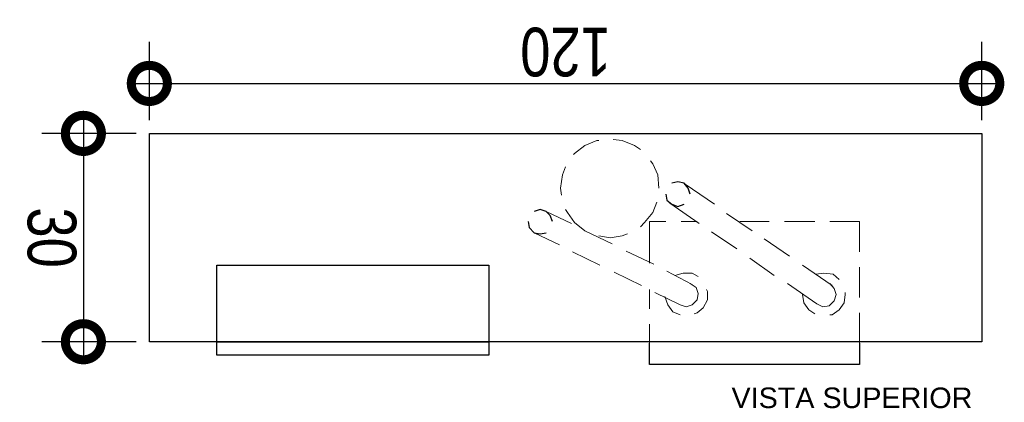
# Model space of a CAD drawing. Header units: millimetres. Extents: x -20654 to 2526, y -8238 to 977.
# Tile 68 of 218: x -10338.666 to -10337.248, y -4105.076 to -4104.525. Entities that reach past the tile are written whole.
import ezdxf

# ---------------------------------------------------------------- set-up
doc = ezdxf.new("R2010")
doc.units = ezdxf.units.MM
doc.linetypes.add('HIDDEN2', pattern=[0.47625, 0.3175, -0.15875])
for name, color, linetype in [('BRANCO', 7, 'Continuous'), ('PDF5_0', 7, 'Continuous'), ('TQ-Textos conduto', 7, 'Continuous')]:
    doc.layers.add(name, color=color, linetype=linetype)
doc.styles.add('Arial_4', font='arial.ttf', dxfattribs={"width": 0.8, "height": 0.07})
doc.styles.add('PDF Arial', font='arial.ttf')
doc.dimstyles.new('COTAS', dxfattribs={"dimscale": 0.3048, "dimtxt": 0.07, "dimasz": 0.341207, "dimexe": 0.19685, "dimexo": 0.0625, "dimgap": 0.032808, "dimtad": 3, "dimdec": 0, "dimlfac": 100, "dimzin": 0, "dimdsep": 46, "dimtxsty": 'Arial_4', "dimblk1": 'DOTSMALL', "dimblk2": 'DOTSMALL', "dimsah": 1, "dimcen": 0.09, "dimdle": 0.065617, "dimazin": 0, "dimtfac": 1, "dimtdec": 0, "dimtmove": 0, "dimatfit": 0, "dimfxl": 0.328084, "dimfxlon": 1, "dimtvp": 1, "dimtfill": 1, "dimtolj": 1, "dimtzin": 0, "dimarcsym": 2})

# ---------------------------------------------------------------- blocks, each defined once
blk = doc.blocks.new('_DotSmall')
at = {"color": 0, "linetype": 'ByBlock', "const_width": 0.5}
blk.add_lwpolyline([(-0.0625, 0, 1), (0.0625, 0, 1)], format="xyb", close=True, dxfattribs=at)
blk = doc.blocks.new('*D126')
at = {"color": 0, "lineweight": -2, "ltscale": 2, "transparency": 16777216}
for p, q in [((-10338.4794, -4104.6697), (-10338.4794, -4104.5568)), ((-10337.2808, -4104.6697), (-10337.2808, -4104.5568)), ((-10338.4994, -4104.6168), (-10337.2608, -4104.6168))]:
    blk.add_line(p, q, dxfattribs=at)
at = {"layer": 'Defpoints', "color": 0, "ltscale": 2, "transparency": 16777216}
for p in [(-10337.2808, -4104.6168), (-10338.4794, -4104.6887), (-10337.2808, -4104.6887)]:
    blk.add_point(p, dxfattribs=at)
at = {"color": 0, "lineweight": -2, "ltscale": 2, "transparency": 16777216, "xscale": 0.104, "yscale": 0.104, "zscale": 0.104, "rotation": 180}
blk.add_blockref('_DotSmall', (-10338.4794, -4104.6168), dxfattribs=at)
at = {"color": 0, "lineweight": -2, "ltscale": 2, "transparency": 16777216, "xscale": 0.104, "yscale": 0.104, "zscale": 0.104}
blk.add_blockref('_DotSmall', (-10337.2808, -4104.6168), dxfattribs=at)
at = {"color": 0, "ltscale": 2, "transparency": 16777216, "insert": (-10337.8801, -4104.5711), "char_height": 0.07, "attachment_point": 5, "rotation": 180, "style": 'Arial_4', "bg_fill": 3, "box_fill_scale": 1.1, "bg_fill_color": 256, "bg_fill_true_color": 13158600, "bg_fill_transparency": 0}
blk.add_mtext('\\A1;120', dxfattribs=at)
blk = doc.blocks.new('*D127')
at = {"color": 0, "lineweight": -2, "ltscale": 2, "transparency": 16777216}
for p, q in [((-10338.5744, -4104.6687), (-10338.5744, -4105.0084)), ((-10338.4985, -4104.6887), (-10338.6344, -4104.6887)), ((-10338.4985, -4104.9884), (-10338.6344, -4104.9884))]:
    blk.add_line(p, q, dxfattribs=at)
at = {"layer": 'Defpoints', "color": 0, "ltscale": 2, "transparency": 16777216}
for p in [(-10338.4794, -4104.6887), (-10338.5744, -4104.9884), (-10338.4794, -4104.9884)]:
    blk.add_point(p, dxfattribs=at)
at = {"color": 0, "lineweight": -2, "ltscale": 2, "transparency": 16777216, "xscale": 0.104, "yscale": 0.104, "zscale": 0.104}
for p, rotation in [((-10338.5744, -4104.6887), 90), ((-10338.5744, -4104.9884), 270)]:
    blk.add_blockref('_DotSmall', p, dxfattribs=dict(at, rotation=rotation))
at = {"color": 0, "ltscale": 2, "transparency": 16777216, "insert": (-10338.6201, -4104.8386), "char_height": 0.07, "attachment_point": 5, "rotation": 270, "style": 'Arial_4', "bg_fill": 3, "box_fill_scale": 1.1, "bg_fill_color": 256, "bg_fill_true_color": 13158600, "bg_fill_transparency": 0}
blk.add_mtext('\\A1;30', dxfattribs=at)

msp = doc.modelspace()

# ---------------------------------------------------------------- linework, layer by layer
at = {"ltscale": 2}
msp.add_lwpolyline([(-10338.4794, -4104.6887), (-10337.2808, -4104.6887), (-10337.2808, -4104.9884), (-10338.4794, -4104.9884)], close=True, dxfattribs=at)
msp.add_lwpolyline([(-10338.3823, -4104.9884), (-10337.9907, -4104.9884), (-10337.9907, -4105.0077), (-10338.3823, -4105.0077)], close=True)
at = {"layer": 'BRANCO', "linetype": 'HIDDEN2', "ltscale": 6}
msp.add_lwpolyline([(-10338.3823, -4104.9884), (-10338.3823, -4104.8781), (-10337.9907, -4104.8781), (-10337.9907, -4104.9884)], dxfattribs=at)
at = {"layer": 'PDF5_0', "lineweight": 9}
for points in [[(-10337.832, -4104.6988), (-10337.8349, -4104.6988), (-10337.8524, -4104.7061), (-10337.867, -4104.7178), (-10337.8685, -4104.7192)], [(-10337.7722, -4104.7119), (-10337.7809, -4104.7061), (-10337.7984, -4104.6988), (-10337.8116, -4104.6973)], [(-10337.7459, -4104.7674), (-10337.7473, -4104.7484), (-10337.7546, -4104.7324), (-10337.7576, -4104.728)], [(-10337.8802, -4104.7367), (-10337.8845, -4104.7484), (-10337.8874, -4104.7674), (-10337.886, -4104.7776)], [(-10337.6656, -4104.7907), (-10337.7079, -4104.7616)], [(-10337.7459, -4104.7674), (-10337.7459, -4104.7674)], [(-10337.7722, -4104.8229), (-10337.7663, -4104.817), (-10337.7546, -4104.8024), (-10337.7488, -4104.7878)], [(-10337.7298, -4104.7893), (-10337.6875, -4104.8185)], [(-10337.8714, -4104.8185), (-10337.9079, -4104.801)], [(-10337.8802, -4104.798), (-10337.8772, -4104.8024), (-10337.867, -4104.817), (-10337.8524, -4104.8287), (-10337.813, -4104.8477)], [(-10337.6116, -4104.8287), (-10337.6481, -4104.8039)], [(-10337.759, -4104.8754), (-10337.759, -4104.8156), (-10337.7357, -4104.8156)], [(-10337.7138, -4104.8156), (-10337.6904, -4104.8156)], [(-10337.6291, -4104.8156), (-10337.5868, -4104.8156)], [(-10337.5649, -4104.8156), (-10337.5211, -4104.8156)], [(-10337.4993, -4104.8156), (-10337.4569, -4104.8156), (-10337.4569, -4104.8593)], [(-10337.8889, -4104.8491), (-10337.9254, -4104.8316)], [(-10337.832, -4104.836), (-10337.8159, -4104.8389), (-10337.7984, -4104.836), (-10337.7911, -4104.8331)], [(-10337.67, -4104.8301), (-10337.6335, -4104.855)], [(-10337.5576, -4104.8652), (-10337.5941, -4104.8404)], [(-10337.8305, -4104.8783), (-10337.8699, -4104.8593)], [(-10337.7532, -4104.8768), (-10337.7926, -4104.8579)], [(-10337.6145, -4104.8681), (-10337.5795, -4104.8929)], [(-10337.7707, -4104.9075), (-10337.8101, -4104.8885)], [(-10337.6977, -4104.906), (-10337.7342, -4104.8871)], [(-10337.689, -4104.8944), (-10337.6977, -4104.89), (-10337.7109, -4104.89), (-10337.7225, -4104.8929)], [(-10337.4963, -4104.9075), (-10337.5387, -4104.8783)], [(-10337.4861, -4104.8987), (-10337.4949, -4104.8914), (-10337.508, -4104.89), (-10337.5197, -4104.8914)], [(-10337.4569, -4104.8812), (-10337.4569, -4104.925)], [(-10337.759, -4104.9411), (-10337.759, -4104.9133)], [(-10337.7517, -4104.9177), (-10337.7152, -4104.9352), (-10337.7065, -4104.9381), (-10337.6977, -4104.9352), (-10337.6904, -4104.9279), (-10337.689, -4104.9192), (-10337.6919, -4104.9104), (-10337.7006, -4104.9046)], [(-10337.6948, -4104.9484), (-10337.6904, -4104.9469), (-10337.6817, -4104.9396), (-10337.6758, -4104.9279), (-10337.6758, -4104.9163), (-10337.6773, -4104.9133)], [(-10337.5605, -4104.9046), (-10337.5182, -4104.9338), (-10337.5095, -4104.9381), (-10337.5007, -4104.9367), (-10337.4934, -4104.9294), (-10337.4905, -4104.9206), (-10337.4934, -4104.9119), (-10337.4993, -4104.9046)], [(-10337.4993, -4104.9498), (-10337.4963, -4104.9498), (-10337.4861, -4104.9425), (-10337.4788, -4104.9323), (-10337.4774, -4104.9206), (-10337.4774, -4104.9177)], [(-10337.7371, -4104.9235), (-10337.7328, -4104.9352), (-10337.7255, -4104.9454), (-10337.7152, -4104.9498)], [(-10337.5387, -4104.9206), (-10337.5372, -4104.9323), (-10337.5299, -4104.9425), (-10337.5211, -4104.9484)], [(-10337.4569, -4104.9469), (-10337.4569, -4104.9907)], [(-10337.759, -4104.9907), (-10337.759, -4104.963)]]:
    msp.add_lwpolyline(points, dxfattribs=at)
at = {"layer": 'PDF5_0', "lineweight": 25}
for points in [[(-10337.7006, -4104.7762), (-10337.7036, -4104.7674), (-10337.7094, -4104.7601), (-10337.7182, -4104.7586), (-10337.7269, -4104.7601)], [(-10337.7357, -4104.7762), (-10337.7342, -4104.7849), (-10337.7269, -4104.7907), (-10337.7182, -4104.7937), (-10337.7094, -4104.7907)], [(-10337.8991, -4104.8156), (-10337.902, -4104.8068), (-10337.9079, -4104.801), (-10337.9166, -4104.798), (-10337.9254, -4104.801)], [(-10337.9341, -4104.8156), (-10337.9327, -4104.8243), (-10337.9254, -4104.8316), (-10337.9166, -4104.8331), (-10337.9079, -4104.8316)], [(-10337.4569, -4104.9907), (-10337.4569, -4105.0213), (-10337.759, -4105.0213), (-10337.759, -4104.9907)]]:
    msp.add_lwpolyline(points, dxfattribs=at)

# ---------------------------------------------------------------- texts
at = {"layer": 'TQ-Textos conduto', "insert": (-10337.6411, -4105.0843), "char_height": 0.029591, "attachment_point": 7, "style": 'PDF Arial'}
msp.add_mtext('VISTA SUPERIOR', dxfattribs=at)

# ---------------------------------------------------------------- next in the draw order: dimensions: what is measured, and where the dimension line sits
at = {"ltscale": 2}
dim = msp.add_linear_dim(base=(-10337.2808, -4104.6168), p1=(-10338.4794, -4104.6887), p2=(-10337.2808, -4104.6887), dimstyle='COTAS', override={"dimpost": '<>'}, dxfattribs=at)
dim.commit()
dim.dimension.update_dxf_attribs({"geometry": '*D126', "text_midpoint": (-10337.8801, -4104.5711)})

# ---------------------------------------------------------------- next in the draw order: dimensions: what is measured, and where the dimension line sits
dim = msp.add_linear_dim(base=(-10338.5744, -4104.9884), p1=(-10338.4794, -4104.6887), p2=(-10338.4794, -4104.9884), angle=90, dimstyle='COTAS', override={"dimpost": '<>'}, dxfattribs=at)
dim.commit()
dim.dimension.update_dxf_attribs({"geometry": '*D127', "text_midpoint": (-10338.6201, -4104.8386)})

doc.saveas('drawing.dxf')
